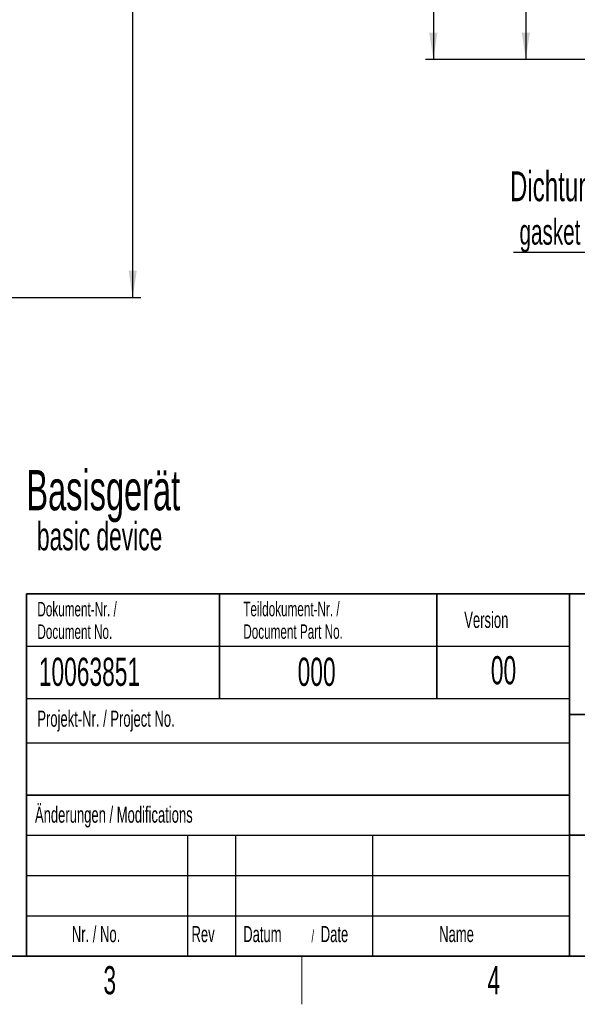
# Model space of a CAD drawing. Header units: millimetres. Extents: x 5 to 418, y 2 to 292.
# Tile 13 of 74: x 134 to 203, y 6 to 128. Entities that reach past the tile are written whole.
import ezdxf

# ---------------------------------------------------------------- set-up
doc = ezdxf.new("R2010")
doc.units = ezdxf.units.MM
doc.layers.add('SLD-0', color=7, linetype='Continuous')
doc.styles.add('SLDTEXTSTYLE0', font='TXT', dxfattribs={"width": 0.605})
doc.dimstyles.new('SLDDIMSTYLE0', dxfattribs={"dimtxt": 3.5, "dimasz": 3.302, "dimexe": 0, "dimexo": 0.0625, "dimgap": 0.875, "dimtad": 1, "dimlfac": 6, "dimrnd": 1e-09, "dimzin": 12, "dimdsep": 46, "dimtxsty": 'SLDTEXTSTYLE0', "dimsah": 1, "dimcen": 0.09, "dimadec": 0, "dimazin": 3, "dimtfac": 1, "dimtofl": 0, "dimtmove": 0, "dimatfit": 3, "dimfxl": 1, "dimfrac": 2, "dimtolj": 1, "dimtzin": 12, "dimarcsym": 0})
doc.dimstyles.new('SLDDIMSTYLE2', dxfattribs={"dimtxt": 3.5, "dimasz": 3.302, "dimexe": 0, "dimexo": 0.0625, "dimgap": 0.875, "dimtad": 1, "dimdec": 1, "dimlfac": 6, "dimrnd": 1e-09, "dimzin": 12, "dimdsep": 46, "dimtxsty": 'SLDTEXTSTYLE0', "dimsah": 1, "dimcen": 0.09, "dimadec": 0, "dimazin": 3, "dimtfac": 1, "dimtofl": 0, "dimtmove": 0, "dimatfit": 3, "dimfxl": 1, "dimfrac": 2, "dimtolj": 1, "dimtzin": 12, "dimarcsym": 0})

# ---------------------------------------------------------------- blocks, each defined once
blk = doc.blocks.new('_D_4')
at = {"layer": 'SLD-0', "color": 7}
for p, q in [((206.92, 237.56), (196.08, 237.56)), ((197.08, 237.56), (197.08, 123.39)), ((207.17, 123.39), (196.08, 123.39))]:
    blk.add_line(p, q, dxfattribs=at)
for points in [[(197.08, 237.56), (196.58, 234.26), (197.59, 234.26)], [(197.08, 123.39), (197.59, 126.69), (196.58, 126.69)]]:
    blk.add_solid(points, dxfattribs=at)
at = {"layer": 'SLD-0', "color": 7, "insert": (192.57, 176.46), "char_height": 3.5, "attachment_point": 1, "rotation": 90, "style": 'SLDTEXTSTYLE0'}
blk.add_mtext('685', dxfattribs=at)
blk = doc.blocks.new('_D_5')
at = {"layer": 'SLD-0', "color": 7}
for p, q in [((227.25, 247.7), (184.59, 247.7)), ((185.59, 247.7), (185.59, 123.39)), ((207.17, 123.39), (184.59, 123.39))]:
    blk.add_line(p, q, dxfattribs=at)
for centre, start, end in [((182.9, 186.19), 63.4349, 116.5651), ((182.9, 184.9), 243.4349, 296.5651)]:
    blk.add_arc(centre, 6.01, start, end, dxfattribs=at)
for points in [[(185.59, 247.7), (185.08, 244.4), (186.09, 244.4)], [(185.59, 123.39), (186.09, 126.69), (185.08, 126.69)]]:
    blk.add_solid(points, dxfattribs=at)
at = {"layer": 'SLD-0', "color": 7, "insert": (181.07, 179.53), "char_height": 3.5, "attachment_point": 1, "rotation": 90, "style": 'SLDTEXTSTYLE0'}
blk.add_mtext('745,9', dxfattribs=at)
blk = doc.blocks.new('SW_NOTE_0')
at = {"layer": 'SLD-0', "color": 0}
blk.add_line((-21.51, 0), (0, 0), dxfattribs=at)
at = {"layer": 'SLD-0', "color": 0, "attachment_point": 1, "style": 'SLDTEXTSTYLE0'}
for s, insert, char_height in [('Dichtung', (-21.97, 10.03), 3.704), ('gasket', (-20.78, 4.1), 3.175)]:
    blk.add_mtext(s, dxfattribs=dict(at, insert=insert, char_height=char_height))
blk = doc.blocks.new('_D_6')
at = {"layer": 'SLD-0', "color": 7}
for p, q in [((132.47, 247.7), (149.2, 247.7)), ((148.2, 247.7), (148.2, 93.81)), ((119.11, 93.81), (149.2, 93.81))]:
    blk.add_line(p, q, dxfattribs=at)
for centre, start, end in [((145.52, 171.4), 63.4349, 116.5651), ((145.52, 170.11), 243.4349, 296.5651)]:
    blk.add_arc(centre, 6.01, start, end, dxfattribs=at)
for points in [[(148.2, 247.7), (147.7, 244.4), (148.71, 244.4)], [(148.2, 93.81), (148.71, 97.12), (147.7, 97.12)]]:
    blk.add_solid(points, dxfattribs=at)
at = {"layer": 'SLD-0', "color": 7, "insert": (143.69, 164.74), "char_height": 3.5, "attachment_point": 1, "rotation": 90, "style": 'SLDTEXTSTYLE0'}
blk.add_mtext('923,3', dxfattribs=at)

msp = doc.modelspace()

# ---------------------------------------------------------------- linework, layer by layer
at = {"layer": 'SLD-0', "lineweight": 35}
for p, q in [((135, 57), (408, 57)), ((135, 57), (135, 12)), ((159, 57), (159, 44)), ((186, 57), (186, 44)), ((202.5, 57), (202.5, 12)), ((202.5, 42), (259, 42)), ((135, 32), (202.5, 32)), ((202.5, 27), (259, 27)), ((26, 12), (408, 12)), ((135, 12), (408, 12))]:
    msp.add_line(p, q, dxfattribs=at)
at = {"layer": 'SLD-0'}
for p, q in [((135, 50.5), (202.5, 50.5)), ((135, 38.5), (202.5, 38.5)), ((135, 27), (202.5, 27)), ((155, 27), (155, 12)), ((161, 27), (161, 12)), ((178, 27), (178, 12)), ((135, 22), (202.5, 22)), ((135, 17), (202.5, 17))]:
    msp.add_line(p, q, dxfattribs=at)
at = {"layer": 'SLD-0', "lineweight": 25}
msp.add_line((135, 44), (202.5, 44), dxfattribs=at)
at = {"layer": 'SLD-0', "lineweight": 18}
msp.add_line((169.25, 6), (169.25, 12), dxfattribs=at)

# ---------------------------------------------------------------- block references
at = {"layer": 'SLD-0', "color": 7}
msp.add_blockref('SW_NOTE_0', (217.0806, 99.4453), dxfattribs=at)

# ---------------------------------------------------------------- texts
at = {"layer": 'SLD-0', "style": 'SLDTEXTSTYLE0'}
for s, insert, char_height, attachment_point in [('Basisgerät', (134.9857, 72.3704), 5, 1), ('basic device', (136.2982, 65.9019), 3.5, 1), ('Dokument-Nr. /', (136.354, 55.9891), 1.8, 1), ('Teildokument-Nr. /', (161.9554, 56.0073), 1.8, 1), ('Version', (189.4285, 54.7601), 2, 1), ('Document No.', (136.354, 53.1891), 1.8, 1), ('Document Part No.', (161.9554, 53.2073), 1.8, 1), ('10063851', (136.5297, 49.0581), 3.5, 1), ('000', (168.711, 49.0581), 3.5, 1), ('00', (194.3073, 49.2527), 3.5, 2), ('Projekt-Nr. / Project No.', (136.3454, 42.4834), 2, 1), ('Änderungen / Modifications', (136.0531, 30.5619), 2, 1), ('Nr. / No.', (140.6365, 15.7244), 2, 1), ('Rev', (155.5183, 15.7244), 2, 1), ('Datum', (161.9462, 15.7244), 2, 1), ('/', (170.4292, 15.2243), 1.5, 1), ('Date', (171.5854, 15.7244), 2, 1), ('Name', (186.3108, 15.729), 2, 1), ('3', (145.3527, 10.743), 3.5, 2), ('4', (193.1027, 10.743), 3.5, 2)]:
    msp.add_mtext(s, dxfattribs=dict(at, insert=insert, char_height=char_height, attachment_point=attachment_point))

# ---------------------------------------------------------------- dimensions: what is measured, and where the dimension line sits
at = {"layer": 'SLD-0', "color": 7}
for base, p1, p2, picture, middle in [((148.2041, 93.813), (132.4696, 247.7002), (119.1094, 93.813), '_D_6', (148.2041, 170.7566)), ((185.58543, 123.3919), (227.2521, 247.70024), (207.16877, 123.3919), '_D_5', (185.58543, 185.54607))]:
    dim = msp.add_linear_dim(base=base, p1=p1, p2=p2, angle=90, text='(<>)', dimstyle='SLDDIMSTYLE2', dxfattribs=at)
    dim.commit()
    dim.dimension.update_dxf_attribs({"geometry": picture, "text_midpoint": middle, "dimtype": 160})
dim = msp.add_linear_dim(base=(197.0839, 123.3919), p1=(206.9188, 237.5586), p2=(207.1688, 123.3919), angle=90, dimstyle='SLDDIMSTYLE0', dxfattribs=at)
dim.commit()
dim.dimension.update_dxf_attribs({"geometry": '_D_4', "text_midpoint": (197.0839, 180.4752), "dimtype": 160})

doc.saveas('drawing.dxf')
